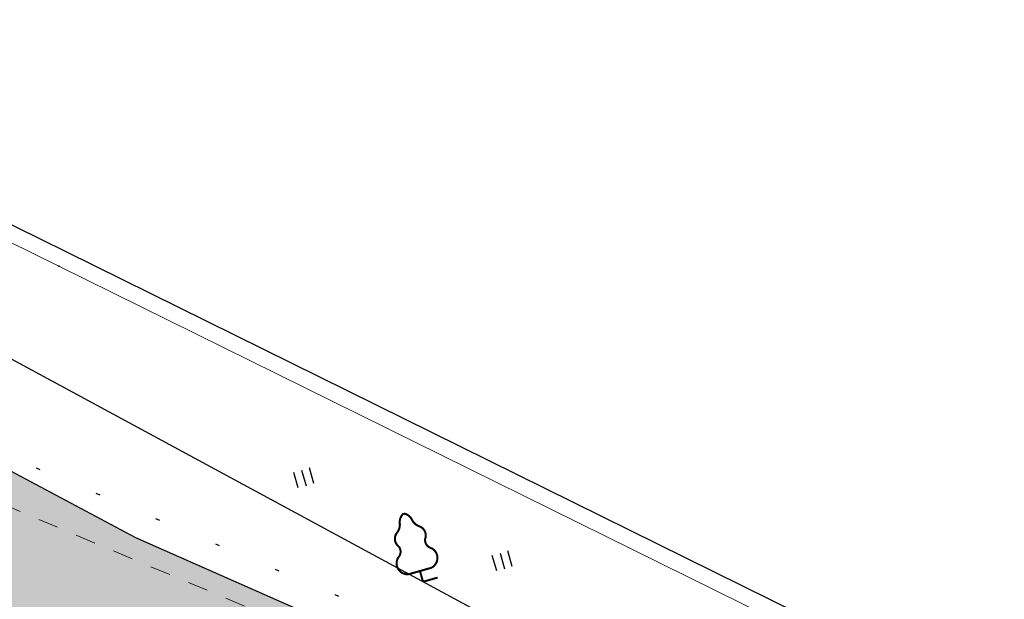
# Model space of a CAD drawing. Extents: x 4085 to 16701, y -65 to 10948.
# Tile 181 of 256: x 14940 to 14964, y 10856 to 10870. Entities that reach past the tile are written whole.
import ezdxf
from ezdxf.xclip import XClip

# ---------------------------------------------------------------- set-up
doc = ezdxf.new("R2010")
doc.units = 0
doc.header["$MEASUREMENT"] = 0
doc.header["$XCLIPFRAME"] = 0
for name, pattern in [('CONTI', [0]), ('STRIHSMALL', [1, 0.5, -0.5]), ('Контура низ откосов  Штриховая 0.1-0.5 - - - - - - -', [0.6, 0.1, -0.5]), ('РА_КОНТУРЫ', [1.5, 0, -1.5])]:
    doc.linetypes.add(name, pattern=pattern)
doc.layers.get('0').update_dxf_attribs({"color": 250, "linetype": 'CONTI'})
for name, color, linetype in [('(013) Газ', 30, 'ИК_Газопровод -------г--------'), ('(036) Растительность', 7, 'Continuous'), ('(037) Контуры', 7, 'Контура низ откосов  Штриховая 0.1-0.5 - - - - - - -'), ('(038) Деревья', 7, 'Continuous'), ('(040) Ограда', 7, 'Continuous'), ('PI_TTDEFAULT', 5, 'CONTI')]:
    doc.layers.add(name, color=color, linetype=linetype)
doc.layers.add('.', color=7, linetype='Continuous', lineweight=15)
doc.layers.add('0ZG - GOR-INCE', color=5, linetype='Continuous', lineweight=15)
doc.styles.get("Standard").update_dxf_attribs({"font": 'times.ttf'})
doc.linetypes.add('ИК_Газопровод -------г--------', pattern='A,9,-0.6,["Г",Standard,S=1.2,R=0,X=0,Y=-0.6],-1.2', length=10.8)
doc.linetypes.add('ОГРАДА_ГЛИН', pattern='A,4,["|",Standard,S=0.8,R=0,X=0,Y=-0.8],0.5,["|",Standard,S=0.8,R=0,X=0,Y=-0.8],3.5', length=8)

# ---------------------------------------------------------------- blocks, each defined once
blk = doc.blocks.new('karagach')
at = {"const_width": 0.05}
for points in [[(0, 1.75, 0.246034), (-0.156, 1.546, 0.489079)], [(0, 1.75, -0.246034), (0.156, 1.546, -0.489079)], [(-0.277, 1.346, 0.181567), (-0.156, 1.546, 0.303004)], [(0.277, 1.346, -0.181567), (0.156, 1.546, -0.303004)], [(-0.277, 1.346, 0.430853), (-0.341, 1.004, 0.548276)], [(0.277, 1.346, -0.430853), (0.341, 1.004, -0.548276)], [(-0.42, 0.746, 0.383603), (-0.341, 1.004, 0.352912)], [(0.42, 0.746, -0.383603), (0.341, 1.004, -0.352912)], [(-0.42, 0.746, 0.626949), (-0.291, 0.275, 0.702465)], [(0.42, 0.746, -0.626949), (0.291, 0.275, -0.702465)]]:
    blk.add_lwpolyline(points, format="xyb", dxfattribs=at)
for points in [[(0, 0.275), (-0.291, 0.275)], [(0, 0), (0, 0.275)], [(0, 0.275), (0.291, 0.275)], [(0, 0), (0.375, 0)]]:
    blk.add_lwpolyline(points, dxfattribs=at)
blk.add_lwpolyline([(0, 0), (0, 0.275)])
blk = doc.blocks.new('I04020')
for p, q in [((-0.8, 0), (-0.8, 1.6)), ((0, 1.6), (0, 0)), ((0.8, 0), (0.8, 1.6))]:
    blk.add_line(p, q)
blk = doc.blocks.new('DWQDWQDWQDW')
at = {"layer": '(013) Газ', "color": 253, "elevation": -293.957, "flags": 128}
blk.add_lwpolyline([(16593.835, 8974.11), (16588.965, 8968.737), (16632.987, 8943.083), (16704.89, 8901.987), (16713.495, 8898.602), (16716.296, 8902.061), (16753.916, 8891.037), (16792.227, 8888.711), (16830.895, 8890.879), (16830.509, 8918.831)], dxfattribs=at)
at = {"layer": '(037) Контуры', "color": 253, "linetype": 'РА_КОНТУРЫ', "elevation": -0.083, "flags": 128}
blk.add_lwpolyline([(16706.226, 8901.462), (16681.799, 8912.504), (16644.338, 8933.392), (16631.168, 8941.231), (16629.117, 8942.433), (16630.204, 8945.343), (16634.776, 8945.563)], dxfattribs=at)
at = {"layer": '(040) Ограда', "color": 253, "linetype": 'ОГРАДА_ГЛИН', "ltscale": 0.5, "elevation": -0.083, "flags": 128}
blk.add_lwpolyline([(16638.844, 8952.478), (16634.091, 8943.391), (16685.115, 8916.714), (16707.779, 8904.854)], dxfattribs=at)
at = {"color": 253, "linetype": 'Continuous', "elevation": -0.083}
blk.add_lwpolyline([(16638.489, 8952.664), (16633.551, 8943.222), (16684.93, 8916.36), (16707.593, 8904.499)], dxfattribs=at)
at = {"color": 253, "linetype": 'STRIHSMALL', "elevation": -0.108}
blk.add_lwpolyline([(16683.383, 8910.535), (16713.863, 8896.817), (16737.536, 8889.269), (16798.085, 8881.262), (16829.053, 8879.046), (16831.149, 8881.718), (16831.256, 8899.907), (16831.359, 8917.283)], dxfattribs=at)
at = {"layer": 'PI_TTDEFAULT', "color": 253}
blk.add_point((16684.93, 8916.36, -0.198), dxfattribs=at)
at = {"layer": '(036) Растительность', "color": 253, "linetype": 'Continuous', "extrusion": (-0.010635, -0.002758, 0.99994), "xscale": 0.25, "yscale": 0.25, "zscale": 0.25, "rotation": 14.53837778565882}
for p in [(16686.833, 8909.465, -496.018), (16691.679, 8907.304, -496.064)]:
    blk.add_blockref('I04020', p, dxfattribs=at)
at = {"layer": '(038) Деревья', "color": 253, "linetype": 'Continuous', "extrusion": (-0.010635, -0.002758, 0.99994), "rotation": 14.53837778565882}
blk.add_blockref('karagach', (16689.662, 8907.03, -496.04), dxfattribs=at)
blk = doc.blocks.new('A$C10aa157c')
at = {"layer": '.', "linetype": 'Continuous', "lineweight": 30}
h = blk.add_hatch(color=250, dxfattribs=at)
h.dxf.hatch_style = 1
h.set_gradient(color1=(51, 51, 51), color2=(51, 51, 51), one_color=1, tint=0.2)
h.paths.add_polyline_path([(126.356, 68.21), (126.356, 60.145), (119.19, 53.78), (110.365, 45.941), (106.848, 42.816), (94.268, 34.092), (81.491, 25.841), (68.153, 18.719), (54.417, 12.7), (39.595, 7.246), (31.139, 4.844), (16.358, -0.828), (-9.856, -9.365), (-35.188, -13.554), (-54.191, -14.596), (-95.533, -13.005), (-121.579, -11.449), (-152.617, -8.833), (-167.191, -6.334), (-181.467, -2.659), (-195.386, 1.846), (-209.283, 7.147), (-222.859, 13.144), (-235.991, 20.14), (-249.215, 27.017), (-262.53, 33.888), (-275.09, 41.172), (-288.134, 48.807), (-301.122, 56.354), (-314.046, 63.275), (-326.75, 69.021), (-341.293, 74.876), (-369.094, 86.069), (-366.853, 91.634), (-339.053, 80.442), (-324.392, 74.54), (-311.391, 68.659), (-298.198, 61.594), (-285.112, 53.99), (-272.069, 46.357), (-259.647, 39.152), (-246.455, 32.344), (-233.197, 25.449), (-220.232, 18.543), (-207, 12.698), (-193.392, 7.507), (-179.793, 3.106), (-165.934, -0.462), (-151.857, -2.875), (-121.148, -5.464), (-95.239, -7.012), (-54.24, -8.59), (-35.844, -7.581), (-11.282, -3.52), (14.353, 4.83), (29.241, 10.542), (37.737, 12.955), (52.175, 18.269), (65.532, 24.121), (78.446, 31.016), (90.93, 39.078), (103.132, 47.541), (106.381, 50.427), (115.206, 58.266), (120.356, 62.841), (120.356, 68.21)])
at = {"linetype": 'Continuous'}
h = blk.add_hatch(color=256, dxfattribs=at)
h.dxf.hatch_style = 1
h.set_gradient(color1=(196, 196, 196), color2=(179, 179, 179), one_color=1, tint=0.7, name='SPHERICAL')
edge = h.paths.add_edge_path()
edge.add_line((-329.694, -123.896), (-413.512, -4.999))
edge.add_line((-413.512, -4.999), (-355.789, 33.285))
edge.add_line((-355.789, 33.285), (-335.031, 75.586))
edge.add_line((-335.031, 75.586), (-290.266, 52.298))
edge.add_arc((-35.221, 435.711), 460.493, 236.3683, 253.19615)
edge.add_arc((23.167, 1743.611), 1759.185, 263.750088, 266.824743)
edge.add_line((-74.275, -12.874), (-37.809, -12.382))
edge.add_line((-37.809, -12.382), (-8.682, -7.259))
edge.add_line((-8.682, -7.259), (21.713, 1.674))
edge.add_line((21.713, 1.674), (73.828, 22.106))
edge.add_line((73.828, 22.106), (122.41, 60.653))
edge.add_line((122.41, 60.653), (125.275, 27.755))
edge.add_line((125.275, 27.755), (114.748, 2.379))
edge.add_line((114.748, 2.379), (116.662, -0.024))
edge.add_line((116.662, -0.024), (116.289, -3.732))
edge.add_line((116.289, -3.732), (111.258, -27.657))
edge.add_line((111.258, -27.657), (112.86, -27.925))
edge.add_line((112.86, -27.925), (106.102, -65.586))
edge.add_line((106.102, -65.586), (101.28, -90.48))
edge.add_line((101.28, -90.48), (98.815, -96.135))
edge.add_line((98.815, -96.135), (53.135, -97.305))
edge.add_line((53.135, -97.305), (30.09, -97.895))
edge.add_line((30.09, -97.895), (12.287, -98.298))
edge.add_line((12.287, -98.298), (-62.519, -99.993))
edge.add_line((-62.519, -99.993), (-93.467, -101.178))
edge.add_line((-93.467, -101.178), (-93.735, -109.893))
edge.add_line((-93.735, -109.893), (-152.913, -112.218))
edge.add_line((-152.913, -112.218), (-153.086, -120.274))
edge.add_line((-153.086, -120.274), (-196.615, -120.664))
edge.add_line((-196.615, -120.664), (-196.01, -100.254))
edge.add_line((-196.01, -100.254), (-236.883, -97.895))
edge.add_line((-236.883, -97.895), (-266.604, -99.724))
edge.add_line((-266.604, -99.724), (-280.852, -100.756))
edge.add_line((-280.852, -100.756), (-292.755, -102.679))
edge.add_line((-292.755, -102.679), (-308.616, -109.596))
edge.add_line((-308.616, -109.596), (-329.694, -123.896))
at = {"linetype": 'Continuous', "elevation": -1.621}
blk.add_lwpolyline([(-272.069, 46.357), (-259.647, 39.152), (-246.455, 32.344), (-233.197, 25.449), (-220.232, 18.543), (-207, 12.698), (-193.392, 7.507)], dxfattribs=at)
at = {"layer": '0ZG - GOR-INCE', "linetype": 'Continuous', "rotation": 1.343740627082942}
blk.add_blockref('DWQDWQDWQDW', (-16693.372, -9279.936, -1.22), dxfattribs=at)

msp = doc.modelspace()

# ---------------------------------------------------------------- block references
at = {"linetype": 'Continuous'}
ref = msp.add_blockref('A$C10aa157c', (15163.262, 10839.004, 0.177), dxfattribs=at)
XClip(ref).set_block_clipping_path([(-373.794434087, 108.5221690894), (-301.8282399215, 93.3350241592), (-251.5703695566, 64.2554686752), (-207.654540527, 33.6758720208), (-104.2532370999, 13.9690799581), (9.4882953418, 20.6982215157), (110.1840137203, 64.198227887), (135.5661904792, 19.4677583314), (74.741036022, -7.2786312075), (26.9902694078, -25.761868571), (-4.0754597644, -35.3463755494), (-88.6139293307, -37.2294086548), (-152.8418739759, -36.1397910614), (-192.3131233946, -27.415677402), (-222.2923186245, -17.3547389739), (-278.1502265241, 12.6686452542), (-296.1702662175, 12.3849432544), (-338.797385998, -11.849717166), (-373.794434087, 37.8738306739)])

doc.saveas('drawing.dxf')
